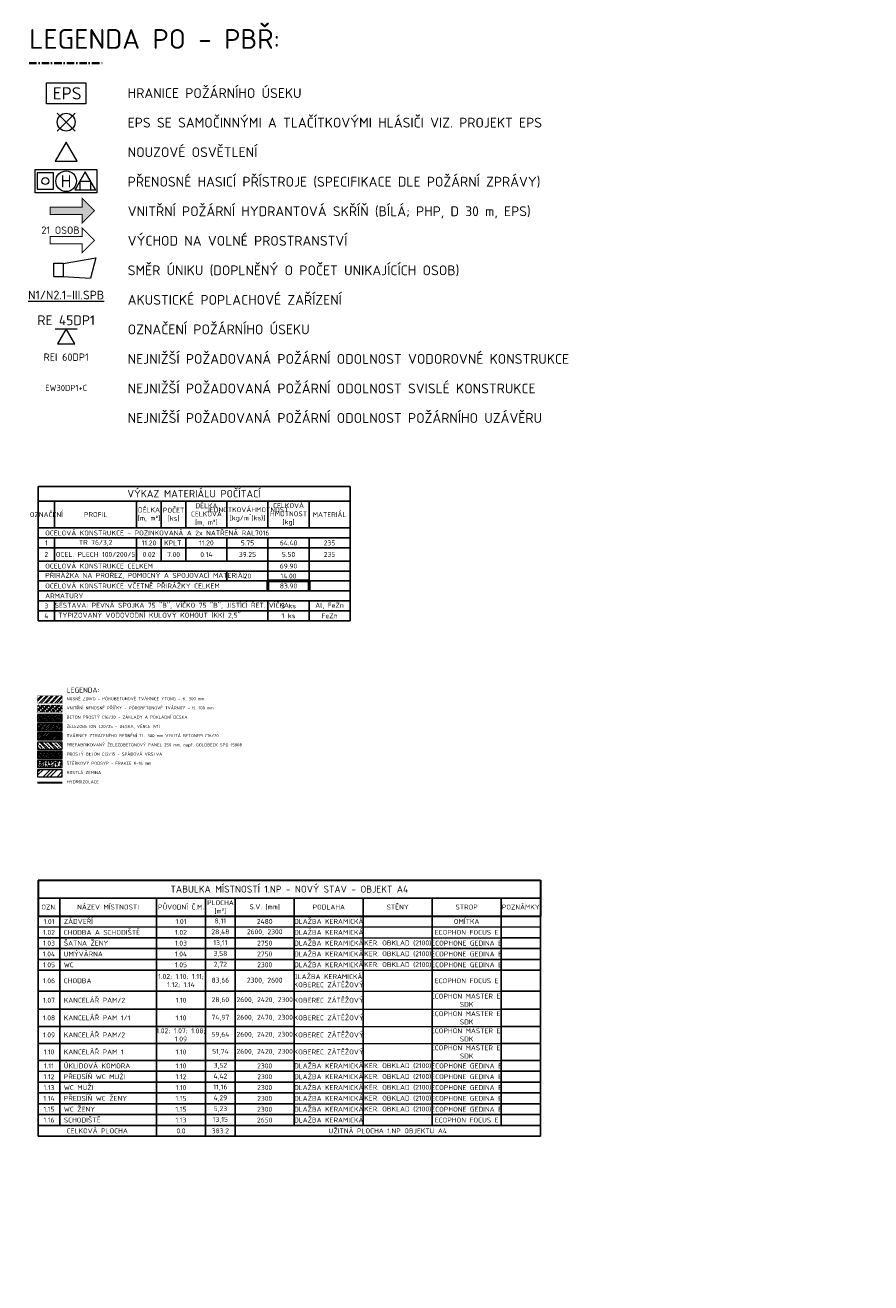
# Model space of a CAD drawing. Header units: metres. Extents: x -115250 to 1551995, y -140807 to 374743.
# Tile 35 of 205: x -52119 to -17776, y -84846 to -33740. Entities that reach past the tile are written whole.
import ezdxf
from ezdxf.enums import TextEntityAlignment as Align

# ---------------------------------------------------------------- set-up
doc = ezdxf.new("R2010")
doc.units = ezdxf.units.M
doc.header["$LTSCALE"] = 100
doc.linetypes.add('0102aČERCHOVANÁ', pattern=[5.1, 3, -1, 0.1, -1])
doc.linetypes.add('0107aHYDROIZOLACE', pattern=[6, 3, -3])
for name, color, linetype, lineweight in [('010-izolace hydro', 12, '0107aHYDROIZOLACE', 9), ('010-legenda', 7, 'Continuous', 13), ('010-popis legenda', 3, 'Continuous', 9), ('010-popis vykres', 3, 'Continuous', 9), ('010-tenka', 10, 'Continuous', 15), ('010-tlusta', 10, 'Continuous', 40), ('030-PBR popis', 12, 'Continuous', 9), ('030-PBR usek', 12, '0102aČERCHOVANÁ', 40), ('030-PBR znacka', 12, 'Continuous', 15)]:
    doc.layers.add(name, color=color, linetype=linetype, lineweight=lineweight)
doc.layers.add('010-srafa', color=11, linetype='Continuous', lineweight=9, transparency=0.5)
doc.styles.add('ISOCPEUR', font='isocpeur.ttf')
doc.styles.get("Standard").update_dxf_attribs({"font": 'isocpeur.ttf'})

# ---------------------------------------------------------------- blocks, each defined once
blk = doc.blocks.new('strop')
blk.add_line((-225, 0), (225, 0))
blk.add_lwpolyline([(0, 0), (-175, -303), (175, -303)], close=True)
blk = doc.blocks.new('Nouzové osvětlení')
at = {"color": 0}
for p, q in [((182, 182), (-182, -182)), ((182, -182), (-182, 182))]:
    blk.add_line(p, q, dxfattribs=at)
blk.add_circle((0, 0), 181, dxfattribs=at)
blk = doc.blocks.new('montana')
for p, q in [((77, 806), (77, 142)), ((742, 806), (77, 806)), ((742, 142), (742, 806)), ((2029, 845), (1601, 104)), ((2457, 104), (2029, 845)), ((77, 142), (742, 142)), ((2457, 104), (1601, 104)), ((1815, 474), (1815, 104)), ((1815, 474), (2243, 474)), ((2243, 474), (2243, 104))]:
    blk.add_line(p, q)
blk.add_lwpolyline([(2504, 0), (0, 0), (0, 939), (2504, 939)], close=True)
for centre, radius in [((409, 474), 143), ((1252, 469), 420)]:
    blk.add_circle(centre, radius)
at = {"insert": (1252, 469), "char_height": 500, "attachment_point": 5}
blk.add_mtext_dynamic_manual_height_columns('H', width=346.97, gutter_width=12.5, heights=[0], dxfattribs=at)
blk = doc.blocks.new('sirena')
at = {"color": 0}
for p, q in [((0, -138), (0, 138)), ((0, 138), (193, 138)), ((193, 131), (853, 243)), ((193, 131), (193, -138)), ((853, 243), (745, -168)), ((0, -138), (193, -138)), ((193, -138), (745, -168))]:
    blk.add_line(p, q, dxfattribs=at)
blk = doc.blocks.new('*T64')
at = {"layer": '010-popis legenda', "color": 0, "linetype": 'ByBlock', "lineweight": -2, "transparency": 16777216}
for p, q in [((0, 0), (12667, 0)), ((0, 0), (0, -5460)), ((12667, 0), (12667, -5460)), ((0, -600), (12667, -600)), ((667, -600), (667, -1691)), ((4000, -600), (4000, -1691)), ((5000, -600), (5000, -1691)), ((6000, -600), (6000, -1691)), ((7667, -600), (7667, -1691)), ((9333, -600), (9333, -1691)), ((11000, -600), (11000, -1691)), ((0, -1691), (12667, -1691)), ((0, -2095), (12667, -2095)), ((0, -2499), (12667, -2499)), ((667, -2095), (667, -3036)), ((4000, -2095), (4000, -3036)), ((5000, -2095), (5000, -3036)), ((6000, -2095), (6000, -3036)), ((7667, -2095), (7667, -3036)), ((9333, -2095), (9333, -3844)), ((11000, -2095), (11000, -3844)), ((0, -3036), (12667, -3036)), ((0, -3440), (12667, -3440)), ((7667, -3440), (7667, -3844)), ((0, -3844), (9333, -3844)), ((11000, -3844), (12667, -3844)), ((0, -4248), (12667, -4248)), ((0, -4652), (12667, -4652)), ((0, -5056), (12667, -5056)), ((667, -4652), (667, -5460)), ((9333, -4652), (9333, -5460)), ((11000, -4652), (11000, -5460)), ((0, -5460), (12667, -5460))]:
    blk.add_line(p, q, dxfattribs=at)
at = {"layer": '010-popis legenda', "color": 0, "linetype": 'ByBlock', "lineweight": 50, "transparency": 16777216}
for p, q in [((9333, -3844), (11000, -3844)), ((9333, -3844), (9333, -4248)), ((11000, -3844), (11000, -4248))]:
    blk.add_line(p, q, dxfattribs=at)
at = {"layer": '010-popis legenda', "color": 0, "transparency": 16777216}
for s, insert, char_height, width, attachment_point in [('VÝKAZ MATERIÁLU POČÍTACÍ', (6333, -300), 300, 12662.67, 5), ('OZNAČENÍ', (333, -1145), 200, 662.67, 5), ('PROFIL', (2333, -1145), 200, 3329.33, 5), ('DÉLKA\\P[m, m²]', (4500, -1145), 200, 996, 5), ('POČET \\P[ks]', (5500, -1145), 200, 996, 5), ('DÉLKA CELKOVÁ\\P[m, m²]', (6833, -1145), 200, 1662.67, 5), ('JEDNOTKOVÁHMOTNOST [kg/m´(ks)]', (8500, -1145), 200, 1662.67, 5), ('CELKOVÁ HMOTNOST\\P[kg]', (10167, -1145), 200, 1662.67, 5), ('MATERIÁL', (11833, -1145), 200, 1662.67, 5), ('  OCELOVÁ KONSTRUKCE - POZINKOVANÁ A 2x NATŘENÁ RAL7016', (2, -1893), 200, 12662.67, 4), ('1', (333, -2297), 200, 662.67, 5), ('TR 76/3,2', (2333, -2297), 200, 3329.33, 5), ('11.20', (4500, -2297), 200, 996, 5), ('KPLT.', (5500, -2297), 200, 996, 5), ('11.20', (6833, -2297), 200, 1662.67, 5), ('5.75', (8500, -2297), 200, 1662.67, 5), ('64.40', (10167, -2297), 200, 1662.67, 5), ('235', (11833, -2297), 200, 1662.67, 5), ('  OCELOVÁ KONSTRUKCE CELKEM', (2, -3238), 200, 9329.33, 4), ('2', (333, -2767), 200, 662.67, 5), ('OCEL. PLECH 100/200/5', (2333, -2767), 200, 3329.33, 5), ('0.02', (4500, -2767), 200, 996, 5), ('7.00', (5500, -2767), 200, 996, 5), ('0.14', (6833, -2767), 200, 1662.67, 5), ('39.25', (8500, -2767), 200, 1662.67, 5), ('5.50', (10167, -2767), 200, 1662.67, 5), ('235', (11833, -2767), 200, 1662.67, 5), ('  PŘIRÁŽKA NA PROŘEZ, POMOCNÝ A SPOJOVACÍ MATERIÁL', (2, -3642), 200, 7662.67, 4), ('20', (8500, -3642), 200, 1662.67, 5), ('69.90', (10167, -3238), 200, 1662.67, 5), ('14.00', (10167, -3642), 200, 1662.67, 5), ('  OCELOVÁ KONSTRUKCE VČETNĚ PŘIRÁŽKY CELKEM', (2, -4046), 200, 9329.33, 4), ('83.90', (10167, -4046), 200, 1662.67, 5), ('  ARMATURY', (2, -4450), 200, 12662.67, 4), ('3', (333, -4854), 200, 662.67, 5), ('SESTAVA: PEVNÁ SPOJKA 75 "B", VÍČKO 75 "B", JISTÍCÍ ŘET. VÍČKA', (669, -4854), 200, 8662.67, 4), (' TYPIZOVANÝ VODOVODNÍ KULOVÝ KOHOUT (KK) 2,5"', (669, -5258), 200, 8662.67, 4), ('3 ks', (10167, -4854), 200, 1662.67, 5), ('Al, FeZn', (11833, -4854), 200, 1662.67, 5), ('4', (333, -5258), 200, 662.67, 5), ('1 ks', (10167, -5258), 200, 1662.67, 5), ('FeZn', (11833, -5258), 200, 1662.67, 5)]:
    blk.add_mtext(s, dxfattribs=dict(at, insert=insert, char_height=char_height, width=width, attachment_point=attachment_point))
blk = doc.blocks.new('*T68')
at = {"layer": '010-popis vykres', "color": 0, "lineweight": 30, "transparency": 16777216}
for p, q in [((0, 0), (20400, 0)), ((0, 0), (0, -1453)), ((20400, 0), (20400, -1453)), ((0, -1453), (20400, -1453))]:
    blk.add_line(p, q, dxfattribs=at)
at = {"layer": '010-popis vykres', "color": 0, "lineweight": -2, "transparency": 16777216}
for p, q in [((0, -720), (20400, -720)), ((880, -720), (880, -9962)), ((4800, -720), (4800, -10402)), ((6800, -720), (6800, -10402)), ((8000, -720), (8000, -10402)), ((10400, -720), (10400, -9962)), ((13200, -720), (13200, -9962)), ((16000, -720), (16000, -9962)), ((18800, -720), (18800, -9962)), ((0, -1453), (0, -10402)), ((20400, -1453), (20400, -10402)), ((0, -2334), (10400, -2334)), ((18800, -2334), (20400, -2334)), ((0, -2774), (10400, -2774)), ((16000, -2774), (20400, -2774)), ((0, -3214), (10400, -3214)), ((16000, -3214), (20400, -3214)), ((0, -3654), (10400, -3654)), ((16000, -3654), (20400, -3654)), ((0, -4508), (8000, -4508)), ((18800, -4508), (20400, -4508)), ((0, -5241), (880, -5241)), ((4800, -5241), (10400, -5241)), ((18800, -5241), (20400, -5241)), ((0, -5934), (10400, -5934)), ((18800, -5934), (20400, -5934)), ((0, -6628), (880, -6628)), ((4800, -6628), (6800, -6628)), ((8000, -6628), (10400, -6628)), ((18800, -6628), (20400, -6628)), ((0, -7321), (10400, -7321)), ((18800, -7321), (20400, -7321)), ((880, -7761), (6800, -7761)), ((8000, -7761), (10400, -7761)), ((16000, -7761), (20400, -7761)), ((0, -8201), (10400, -8201)), ((0, -8641), (10400, -8641)), ((16000, -8201), (20400, -8201)), ((16000, -8641), (20400, -8641)), ((0, -9082), (10400, -9082)), ((16000, -9082), (20400, -9082)), ((0, -9522), (880, -9522)), ((4800, -9522), (10400, -9522)), ((16000, -9522), (18800, -9522)), ((0, -9962), (20400, -9962)), ((0, -10402), (4800, -10402))]:
    blk.add_line(p, q, dxfattribs=at)
at = {"layer": '010-popis vykres', "color": 0, "transparency": 16777216}
for p, q in [((0, -1893), (20400, -1893)), ((10400, -2334), (18800, -2334)), ((10400, -2774), (16000, -2774)), ((10400, -3214), (16000, -3214)), ((10400, -3654), (16000, -3654)), ((10400, -4508), (18800, -4508)), ((10400, -5241), (18800, -5241)), ((10400, -5934), (18800, -5934)), ((10400, -6628), (18800, -6628)), ((10400, -7321), (18800, -7321)), ((0, -7761), (880, -7761)), ((6800, -7761), (8000, -7761)), ((10400, -7761), (16000, -7761)), ((10400, -8201), (16000, -8201)), ((10400, -8641), (16000, -8641)), ((10400, -9082), (16000, -9082)), ((10400, -9522), (16000, -9522))]:
    blk.add_line(p, q, dxfattribs=at)
at = {"layer": '010-popis vykres', "color": 0, "linetype": 'ByBlock', "lineweight": -2, "transparency": 16777216}
for p, q in [((8000, -4508), (10400, -4508)), ((880, -5241), (4800, -5241)), ((880, -6628), (4800, -6628)), ((6800, -6628), (8000, -6628)), ((880, -9522), (4800, -9522)), ((18800, -9522), (20400, -9522)), ((4800, -10402), (20400, -10402))]:
    blk.add_line(p, q, dxfattribs=at)
at = {"layer": '010-popis vykres', "color": 0, "transparency": 16777216, "style": 'ISOCPEUR'}
for s, insert, char_height, width, attachment_point in [('TABULKA MÍSTNOSTÍ 1.NP - NOVÝ STAV - OBJEKT A4', (10200, -360), 280, 20240, 5), ('OZN.', (440, -1087), 200, 720, 5), ('NÁZEV MÍSTNOSTI', (2840, -1087), 200, 3760, 5), ('PŮVODNÍ Č.M.', (5800, -1087), 200, 1840, 5), ('PLOCHA [m²]', (7400, -1087), 200, 1040, 5), ('S.V. [mm]', (9200, -1087), 200, 2240, 5), ('PODLAHA', (11800, -1087), 200, 2640, 5), ('STROP', (17400, -1087), 200, 2640, 5), ('POZNÁMKY', (19600, -1087), 200, 1440, 5), ('ZÁDVEŘÍ', (1040, -1673), 200, 3600, 4), ('1.01', (440, -1673), 200, 720, 5), ('1.02', (440, -2114), 200, 720, 5), ('CHODBA A SCHODIŠTĚ', (1040, -2114), 200, 3600, 4), ('1.01', (5800, -1673), 200, 1840, 5), ('1.02', (5800, -2114), 200, 1840, 5), ('28,48', (7400, -2114), 200, 1040, 5), ('8,11', (7400, -1673), 200, 1040, 5), ('1.03', (440, -2554), 200, 720, 5), ('1.03', (5800, -2554), 200, 1840, 5), ('13,11', (7400, -2554), 200, 1040, 5), ('1.04', (440, -2994), 200, 720, 5), ('1.04', (5800, -2994), 200, 1840, 5), ('3,58', (7400, -2994), 200, 1040, 5), ('1.05', (440, -3434), 200, 720, 5), ('1.05', (5800, -3434), 200, 1840, 5), ('2,72', (7400, -3434), 200, 1040, 5), ('\\A1;1.06', (440, -4081), 200, 720, 5), ('1.02; 1.10; 1.11; 1.12; 1.14', (5800, -4081), 200, 1840, 5), ('83,66', (7400, -4081), 200, 1040, 5), ('1.07', (440, -4874), 200, 720, 5), ('KANCELÁŘ PAM/2', (1040, -4874), 200, 3600, 4), ('1.10', (5800, -4874), 200, 1840, 5), ('28,60', (7400, -4874), 200, 1040, 5), ('1.08', (440, -5588), 200, 720, 5), ('1.10', (5800, -5588), 200, 1840, 5), ('74,97', (7400, -5588), 200, 1040, 5), ('KANCELÁŘ PAM/2', (1040, -6281), 200, 3600, 4), ('1.02; 1.07; 1.08; 1.09', (5800, -6281), 200, 1840, 5), ('\\A1;1.09', (440, -6281), 200, 720, 5), ('59,64', (7400, -6281), 200, 1040, 5), ('\\A1;1.10', (440, -6974), 200, 720, 5), ('KANCELÁŘ PAM 1', (1040, -6974), 200, 3600, 4), ('1.10', (5800, -6974), 200, 1840, 5), ('51,74', (7400, -6974), 200, 1040, 5), ('\\A1;1.11', (440, -7541), 200, 720, 5), ('ÚKLIDOVÁ KOMORA', (1040, -7541), 200, 3600, 4), ('1.10', (5800, -7541), 200, 1840, 5), ('3,52', (7400, -7541), 200, 1040, 5), ('1.12', (440, -7981), 200, 720, 5), ('PŘEDSÍŇ WC MUŽI', (1040, -7981), 200, 3600, 4), ('1.12', (5800, -7981), 200, 1840, 5), ('4,42', (7400, -7981), 200, 1040, 5), ('1.13', (440, -8421), 200, 720, 5), ('WC MUŽI', (1040, -8421), 200, 3600, 4), ('PŘEDSÍŇ WC ŽENY', (1040, -8861), 200, 3600, 4), ('1.10', (5800, -8421), 200, 1840, 5), ('11,16', (7400, -8421), 200, 1040, 5), ('1.14', (440, -8861), 200, 720, 5), ('1.15', (440, -9302), 200, 720, 5), ('WC ŽENY', (1040, -9302), 200, 3600, 4), ('1.15', (5800, -8861), 200, 1840, 5), ('1.15', (5800, -9302), 200, 1840, 5), ('4,29', (7400, -8861), 200, 1040, 5), ('5,23', (7400, -9302), 200, 1040, 5), ('1.16', (440, -9742), 200, 720, 5), ('SCHODIŠTĚ', (1040, -9742), 200, 3600, 4), ('1.13', (5800, -9742), 200, 1840, 5), ('13,15', (7400, -9742), 200, 1040, 5), ('0.0', (5800, -10182), 200, 1840, 5), ('383.2', (7400, -10182), 200, 1040, 5), ('UŽITNÁ PLOCHA 1.NP OBJEKTU A4', (14200, -10182), 200, 12240, 5)]:
    blk.add_mtext(s, dxfattribs=dict(at, insert=insert, char_height=char_height, width=width, attachment_point=attachment_point))
at = {"layer": '010-popis vykres', "color": 0, "transparency": 16777216, "char_height": 200}
for s, insert, width, attachment_point in [('STĚNY', (14600, -1087), 2640, 5), ('DLAŽBA KERAMICKÁ', (11800, -1673), 2640, 5), ('OMÍTKA', (17400, -1673), 2640, 5), ('2600, 2300', (9200, -2114), 2240, 5), ('2480', (9200, -1673), 2240, 5), ('DLAŽBA KERAMICKÁ', (11800, -2114), 2640, 5), ('ECOPHON FOCUS E', (17400, -2114), 2640, 5), ('ŠATNA ŽENY', (1040, -2554), 3600, 4), ('2750', (9200, -2554), 2240, 5), ('DLAŽBA KERAMICKÁ', (11800, -2554), 2640, 5), ('KER. OBKLAD (2100)', (14600, -2554), 2640, 5), ('ECOPHONE GEDINA E', (17400, -2554), 2640, 5), ('UMÝVÁRNA', (1040, -2994), 3600, 4), ('2750', (9200, -2994), 2240, 5), ('DLAŽBA KERAMICKÁ', (11800, -2994), 2640, 5), ('KER. OBKLAD (2100)', (14600, -2994), 2640, 5), ('ECOPHONE GEDINA E', (17400, -2994), 2640, 5), ('WC', (1040, -3434), 3600, 4), ('2300', (9200, -3434), 2240, 5), ('DLAŽBA KERAMICKÁ; KOBEREC ZÁTĚŽOVÝ', (11800, -4081), 2640, 5), ('DLAŽBA KERAMICKÁ', (11800, -3434), 2640, 5), ('KER. OBKLAD (2100)', (14600, -3434), 2640, 5), ('ECOPHONE GEDINA E', (17400, -3434), 2640, 5), ('CHODBA', (1040, -4081), 3600, 4), ('2300, 2600', (9200, -4081), 2240, 5), ('ECOPHON FOCUS E', (17400, -4081), 2640, 5), ('KOBEREC ZÁTĚŽOVÝ', (11800, -4874), 2640, 5), ('ECOPHON MASTER E; SDK', (17400, -4874), 2640, 5), ('2600, 2420, 2300', (9200, -4874), 2240, 5), ('KANCELÁŘ PAM 1/1', (1040, -5588), 3600, 4), ('2600, 2470, 2300', (9200, -5588), 2240, 5), ('KOBEREC ZÁTĚŽOVÝ', (11800, -5588), 2640, 5), ('ECOPHON MASTER E; SDK', (17400, -5588), 2640, 5), ('KOBEREC ZÁTĚŽOVÝ', (11800, -6281), 2640, 5), ('ECOPHON MASTER E; SDK', (17400, -6281), 2640, 5), ('2600, 2420, 2300', (9200, -6281), 2240, 5), ('2600, 2420, 2300', (9200, -6974), 2240, 5), ('KOBEREC ZÁTĚŽOVÝ', (11800, -6974), 2640, 5), ('ECOPHON MASTER E; SDK', (17400, -6974), 2640, 5), ('2300', (9200, -7541), 2240, 5), ('DLAŽBA KERAMICKÁ', (11800, -7541), 2640, 5), ('DLAŽBA KERAMICKÁ', (11800, -7981), 2640, 5), ('KER. OBKLAD (2100)', (14600, -7541), 2640, 5), ('ECOPHONE GEDINA E', (17400, -7541), 2640, 5), ('2300', (9200, -7981), 2240, 5), ('DLAŽBA KERAMICKÁ', (11800, -8421), 2640, 5), ('KER. OBKLAD (2100)', (14600, -7981), 2640, 5), ('ECOPHONE GEDINA E', (17400, -7981), 2640, 5), ('ECOPHONE GEDINA E', (17400, -8421), 2640, 5), ('2300', (9200, -8421), 2240, 5), ('DLAŽBA KERAMICKÁ', (11800, -8861), 2640, 5), ('KER. OBKLAD (2100)', (14600, -8421), 2640, 5), ('ECOPHONE GEDINA E', (17400, -8861), 2640, 5), ('2300', (9200, -8861), 2240, 5), ('2300', (9200, -9302), 2240, 5), ('DLAŽBA KERAMICKÁ', (11800, -9302), 2640, 5), ('KER. OBKLAD (2100)', (14600, -8861), 2640, 5), ('KER. OBKLAD (2100)', (14600, -9302), 2640, 5), ('ECOPHONE GEDINA E', (17400, -9302), 2640, 5), ('2650', (9200, -9742), 2240, 5), ('DLAŽBA KERAMICKÁ', (11800, -9742), 2640, 5), ('ECOPHON FOCUS E', (17400, -9742), 2640, 5), ('CELKOVÁ PLOCHA', (2400, -10182), 4640, 5)]:
    blk.add_mtext(s, dxfattribs=dict(at, insert=insert, width=width, attachment_point=attachment_point))

msp = doc.modelspace()

# ---------------------------------------------------------------- hatches: boundary and pattern name
at = {"layer": '010-srafa'}
h = msp.add_hatch(dxfattribs=at)
h.set_pattern_fill('ZDIVO-OBECNE', color=256, scale=50)
h.set_pattern_definition([(45, (-1478916.59, -139920.16), (-106.066017, 106.066017), []), (45, (-1478845.88, -139920.16), (-106.066017, 106.066017), [])])
h.paths.add_polyline_path([(-51612.5, -61284.4), (-50612.5, -61284.4), (-50612.5, -60996.9), (-51612.5, -60996.9)])
h = msp.add_hatch(dxfattribs=at)
h.set_pattern_fill('ZDIVO-STR_PEV', color=256, scale=50)
h.set_pattern_definition([(45, (-1478916.59, -139920.16), (-106.066017, 106.066017), []), (45, (-1478845.88, -139920.16), (-106.066017, 106.066017), []), (135, (-1478916.59, -139920.16), (-70.710678, -70.710678), [])])
h.paths.add_polyline_path([(-51612.5, -61659.4), (-50612.5, -61659.4), (-50612.5, -61371.9), (-51612.5, -61371.9)])
h = msp.add_hatch(dxfattribs=at)
h.set_pattern_fill('BETON-PROSTY', color=256, scale=25)
h.set_pattern_definition([(45, (-1435704.07, -55080.46), (-70.710678, 70.710678), []), (45, (-1435633.36, -55080.46), (-35.355339, 106.066017), [50, -25, 0, -25])])
h.paths.add_polyline_path([(-51612.5, -62034.4), (-50612.5, -62034.4), (-50612.5, -61746.9), (-51612.5, -61746.9)])
h = msp.add_hatch(dxfattribs=at)
h.set_pattern_fill('ZELEZOBETON', color=256, scale=25)
h.set_pattern_definition([(45, (-1435704.07, -55080.46), (-88.388348, 88.388348), []), (45, (-1435668.72, -55080.46), (-88.388348, 88.388348), []), (45, (-1435598, -55080.46), (-53.033009, 123.743687), [50, -25, 0, -25])])
h.paths.add_polyline_path([(-51612.5, -62409.4), (-50612.5, -62409.4), (-50612.5, -62121.9), (-51612.5, -62121.9)])
h = msp.add_hatch(dxfattribs=at)
h.set_pattern_fill('ZDIVO', color=256, scale=100)
h.set_pattern_definition([(45, (-1435704.07, -55080.46), (-53.0330086, 53.0330086), []), (45, (-1435668.715, -55080.46), (-53.0330086, 53.0330086), [])])
h.paths.add_polyline_path([(-51612.5, -62784.4), (-50612.5, -62784.4), (-50612.5, -62496.9), (-51612.5, -62496.9)])
h = msp.add_hatch(dxfattribs=at)
h.set_pattern_fill('ZELEZOBETON', color=256, scale=50, angle=90)
h.set_pattern_definition([(135, (-7900.03, 22199.06), (-176.7767, -176.7767), []), (135, (-7900.03, 22269.77), (-176.7767, -176.7767), []), (135, (-7900.03, 22411.19), (-247.4874, -106.066), [100, -50, 0, -50])])
h.paths.add_polyline_path([(-51612.5, -63159.4), (-50612.5, -63159.4), (-50612.5, -62871.9), (-51612.5, -62871.9)])
h = msp.add_hatch(dxfattribs=at)
h.set_pattern_fill('BETON-LEHKY', color=256, scale=25)
h.set_pattern_definition([(45, (-7864.67, 22199.06), (-70.71068, 70.71068), []), (0, (-7752, 22232.18), (70.71068, 70.71068), [12.5, -128.92136]), (45, (-7739.5, 22232.18), (-70.71068, 70.71068), [12.5, -87.5]), (90, (-7730.66, 22241.016), (-70.71068, 70.71068), [12.5, -128.92136]), (135, (-7730.66, 22253.52), (-70.71068, -70.71068), [12.5, -87.5]), (0, (-7752, 22262.355), (70.71068, 70.71068), [12.5, -128.92136]), (45, (-7760.84, 22253.52), (-70.71068, 70.71068), [12.5, -87.5]), (90, (-7760.84, 22241.016), (-70.71068, 70.71068), [12.5, -128.92136]), (135, (-7752, 22232.18), (-70.71068, -70.71068), [12.5, -87.5]), (45, (-7719.23, 22273.78), (-70.71068, 70.71068), [25, -75])])
h.paths.add_polyline_path([(-51612.5, -63534.4), (-50612.5, -63534.4), (-50612.5, -63246.9), (-51612.5, -63246.9)])
h = msp.add_hatch(dxfattribs=at)
h.set_pattern_fill('AR-CONC', color=256)
h.set_pattern_definition([(50, (-7900.03, 22199.06), (182.18467, -15.93909), [19.05, -209.55]), (355, (-7900.03, 22199.06), (-35.24283, 191.05664), [15.24, -167.64]), (100.451, (-7884.84, 22197.73), (146.9425, 175.1167), [16.19, -178.09]), (46.1842, (-7900.03, 22249.86), (271.07904, -42.04233), [28.575, -314.325]), (96.6356, (-7877.44, 22246.35), (237.4042, 247.42556), [24.285, -267.135]), (351.184, (-7900.03, 22249.86), (237.4046, 247.4251), [22.86, -251.46]), (21, (-7874.63, 22237.16), (151.61488, -102.26552), [19.05, -209.55]), (326, (-7874.63, 22237.16), (61.80203, 184.18797), [15.24, -167.64]), (71.4514, (-7862, 22228.63), (213.4165, 81.92286), [16.19, -178.09]), (37.5, (-7900.03, 22199.055), (3.088603, 84.55504), [0, -165.608, 0, -170.18, 0, -168.275]), (7.5, (-7900.03, 22199.055), (66.81966, 100.180575), [0, -97.028, 0, -161.798, 0, -64.135]), (327.5, (-7956.67, 22199.055), (135.590595, -5.728744), [0, -63.5, 0, -198.12, 0, -262.89]), (317.5, (-7982.07, 22199.06), (148.12918, 25.42649), [0, -82.55, 0, -131.572, 0, -186.69])])
h.paths.add_polyline_path([(-51612.5, -63909.4), (-50612.5, -63909.4), (-50612.5, -63621.9), (-51612.5, -63621.9)])
h = msp.add_hatch(dxfattribs=at)
h.set_pattern_fill('ZEM_PUVODNI', color=256, scale=100)
h.set_pattern_definition([(45, (-7900.03, 22199.06), (-282.8427, 282.8427), []), (45, (-7758.6, 22199.06), (-282.8427, 282.8427), []), (45, (-7617.2, 22199.06), (-282.8427, 282.8427), [])])
h.paths.add_polyline_path([(-51612.5, -64284.4), (-50612.5, -64284.4), (-50612.5, -63996.9), (-51612.5, -63996.9)])
at = {"layer": '030-PBR znacka', "transparency": 33554636}
h = msp.add_hatch(color=256, dxfattribs=at)
h.dxf.hatch_style = 1
h.paths.add_polyline_path([(-51104.8, -41430.6), (-49804.8, -41430.6), (-49804.8, -41783.9), (-49301.5, -41280.6), (-49804.8, -40777.3), (-49804.8, -41130.6), (-51104.8, -41130.6)])

# ---------------------------------------------------------------- linework, layer by layer
at = {"layer": '010-izolace hydro', "linetype": 'ByBlock'}
for p, q in [((-51612.5, -64505.7), (-50612.5, -64505.7)), ((-51612.5, -64525.7), (-50612.5, -64525.7))]:
    msp.add_line(p, q, dxfattribs=at)
at = {"layer": '010-izolace hydro', "ltscale": 0.5, "const_width": 15}
msp.add_lwpolyline([(-51612.5, -64515.7), (-50612.5, -64515.7)], dxfattribs=at)
at = {"layer": '010-tenka'}
for points in [[(-51612.5, -62034.4), (-50612.5, -62034.4), (-50612.5, -61746.9), (-51612.5, -61746.9)], [(-51612.5, -62409.4), (-50612.5, -62409.4), (-50612.5, -62121.9), (-51612.5, -62121.9)], [(-51612.5, -62784.4), (-50612.5, -62784.4), (-50612.5, -62496.9), (-51612.5, -62496.9)], [(-51612.5, -63159.4), (-50612.5, -63159.4), (-50612.5, -62871.9), (-51612.5, -62871.9)], [(-51612.5, -63534.4), (-50612.5, -63534.4), (-50612.5, -63246.9), (-51612.5, -63246.9)], [(-51612.5, -63909.4), (-50612.5, -63909.4), (-50612.5, -63621.9), (-51612.5, -63621.9)], [(-51612.5, -64284.4), (-50612.5, -64284.4), (-50612.5, -63996.9), (-51612.5, -63996.9)]]:
    msp.add_lwpolyline(points, close=True, dxfattribs=at)
at = {"layer": '010-tlusta', "const_width": 12.5}
for points in [[(-51612.5, -61284.4), (-50612.5, -61284.4), (-50612.5, -60996.9), (-51612.5, -60996.9)], [(-51612.5, -61659.4), (-50612.5, -61659.4), (-50612.5, -61371.9), (-51612.5, -61371.9)]]:
    msp.add_lwpolyline(points, close=True, dxfattribs=at)
at = {"layer": '030-PBR usek'}
msp.add_line((-51954.8, -35280.6), (-48954.8, -35280.6), dxfattribs=at)
at = {"layer": '030-PBR znacka'}
for points in [[(-51254.8, -36086.3), (-49654.8, -36086.3), (-49654.8, -36936.3), (-51254.8, -36936.3)], [(-50904.8, -39270.3), (-50004.8, -39270.3), (-50454.8, -38490.9)]]:
    msp.add_lwpolyline(points, close=True, dxfattribs=at)
at = {"layer": '030-PBR znacka', "const_width": 40}
for points in [[(-49804.8, -41430.6), (-49804.8, -41783.9), (-49301.5, -41280.6), (-49804.8, -40777.3), (-49804.8, -41130.6), (-51104.8, -41130.6), (-51104.8, -41430.6)], [(-49804.8, -42630.6), (-49804.8, -42983.9), (-49301.5, -42480.6), (-49804.8, -41977.3), (-49804.8, -42330.6), (-51104.8, -42330.6), (-51104.8, -42630.6)]]:
    msp.add_lwpolyline(points, close=True, dxfattribs=at)

# ---------------------------------------------------------------- block references
for name, p in [('*T64', (-51590.7, -52481.2)), ('*T68', (-51590.7, -68488.5))]:
    msp.add_blockref(name, p)
at = {"layer": '030-PBR znacka', "xscale": 2, "yscale": 2, "zscale": 2, "rotation": 180}
msp.add_blockref('Nouzové osvětlení', (-50454.8, -37680.6), dxfattribs=at)
at = {"layer": '030-PBR znacka'}
msp.add_blockref('montana', (-51706.9, -40549.9), dxfattribs=at)
at = {"layer": '030-PBR znacka', "xscale": 1.999992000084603, "yscale": 1.999992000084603, "zscale": 1.999992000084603}
for name, p in [('sirena', (-50954.8, -43680.6)), ('strop', (-50454.8, -46080.6))]:
    msp.add_blockref(name, p, dxfattribs=at)

# ---------------------------------------------------------------- texts
at = {"layer": '010-legenda', "attachment_point": 1}
for s, width, insert, char_height in [('LEGENDA:', 16.83, (-50434.2, -60660), 200), ('BETON PROSTÝ C16/20 - ZÁKLADY A POKLADNÍ DESKA', 4301.25, (-50434.2, -61796.9), 125), ('ŽELEZOBETON C20/25 - DESKA, VĚNCE (V1)', 3320, (-50434.2, -62171.9), 125), ('TVÁRNICE ZTRACENÉHO BEDNĚNÍ TL. 300 mm VYLITÁ BETONEM C16/20', 5945.296, (-50434.2, -62546.9), 125), ('PREFABRIKOVANÝ ŽELEZOBETONOVÝ PANEL 250 mm, např. GOLDBECK SPG 15008', 6562.58, (-50434.2, -62921.9), 125), ('PROSTÝ BETON C12/15 - SPÁDOVÁ VRSTVA', 3510.536, (-50434.2, -63296.9), 125), ('ŠTĚRKOVÝ PODSYP - FRAKCE 8-16 mm', 3001.25, (-50434.2, -63671.9), 125), ('ROSTLÁ ZEMINA', 1213.75, (-50434.2, -64046.9), 125), ('HYDROIZOLACE', 1113.75, (-50434.2, -64421.9), 125)]:
    msp.add_mtext_dynamic_manual_height_columns(s, width=width, gutter_width=4.39, heights=[0], dxfattribs=dict(at, insert=insert, char_height=char_height))
at = {"layer": '010-legenda', "char_height": 125, "attachment_point": 1, "line_spacing_factor": 0.9}
for s, width, insert in [('NOSNÉ ZDIVO - PÓROBETONOVÉ TVÁRNICE YTONG - tl. 300 mm', 6176.25, (-50434.2, -61046.9)), ('VNITŘNÍ NENOSNÉ PŘÍČKY - PÓROBETONOVÉ TVÁRNICE - tl. 100 mm', 5238.75, (-50434.2, -61421.9))]:
    msp.add_mtext_dynamic_manual_height_columns(s, width=width, gutter_width=4.39, heights=[0], dxfattribs=dict(at, insert=insert))
at = {"layer": '030-PBR popis', "color": 7, "linetype": 'ByBlock', "insert": (-51954.8, -33900), "char_height": 400, "attachment_point": 1, "line_spacing_factor": 1.8, "style": 'ISOCPEUR'}
msp.add_mtext_dynamic_manual_height_columns('{\\H2x;LEGENDA PO - PBŘ:}\\P\\pl4000;HRANICE POŽÁRNÍHO ÚSEKU\\PEPS SE SAMOČINNÝMI A TLAČÍTKOVÝMI HLÁSIČI VIZ. PROJEKT EPS\\PNOUZOVÉ OSVĚTLENÍ\\PPŘENOSNÉ HASICÍ PŘÍSTROJE (SPECIFIKACE DLE POŽÁRNÍ ZPRÁVY)\\PVNITŘNÍ POŽÁRNÍ HYDRANTOVÁ SKŘÍŇ (BÍLÁ; PHP, D 30 m, EPS)\\PVÝCHOD NA VOLNÉ PROSTRANSTVÍ\\PSMĚR ÚNIKU (DOPLNĚNÝ O POČET UNIKAJÍCÍCH OSOB) \\PAKUSTICKÉ POPLACHOVÉ ZAŘÍZENÍ\\POZNAČENÍ POŽÁRNÍHO ÚSEKU\\PNEJNIŽŠÍ POŽADOVANÁ POŽÁRNÍ ODOLNOST VODOROVNÉ KONSTRUKCE\\PNEJNIŽŠÍ POŽADOVANÁ POŽÁRNÍ ODOLNOST SVISLÉ KONSTRUKCE\\PNEJNIŽŠÍ POŽADOVANÁ POŽÁRNÍ ODOLNOST POŽÁRNÍHO UZÁVĚRU', width=26908.954, gutter_width=2000, heights=[0], dxfattribs=at)
at = {"layer": '030-PBR popis', "insert": (-50454.8, -48480.6), "char_height": 250, "width": 1322, "attachment_point": 5, "style": 'ISOCPEUR'}
msp.add_mtext('EW30DP1+C', dxfattribs=at)
at = {"layer": '030-PBR znacka'}
msp.add_text('%%UN1/N2.1-III.SPB', height=350, dxfattribs=at).set_placement((-50454.8, -44880.6), align=Align.CENTER)
for s, width, insert, char_height, attachment_point in [('EPS', 1105, (-50413.8, -36511.3), 500, 5), ('21 OSOB', 1473, (-49904.8, -42220.7), 300, 9), ('RE 45DP1', 2805, (-50454.8, -45930.6), 400, 8), ('REI 60DP1', 1743, (-50454.8, -47380.6), 300, 8)]:
    msp.add_mtext_dynamic_manual_height_columns(s, width=width, gutter_width=500, heights=[0], dxfattribs=dict(at, insert=insert, char_height=char_height, attachment_point=attachment_point))

doc.saveas('drawing.dxf')
